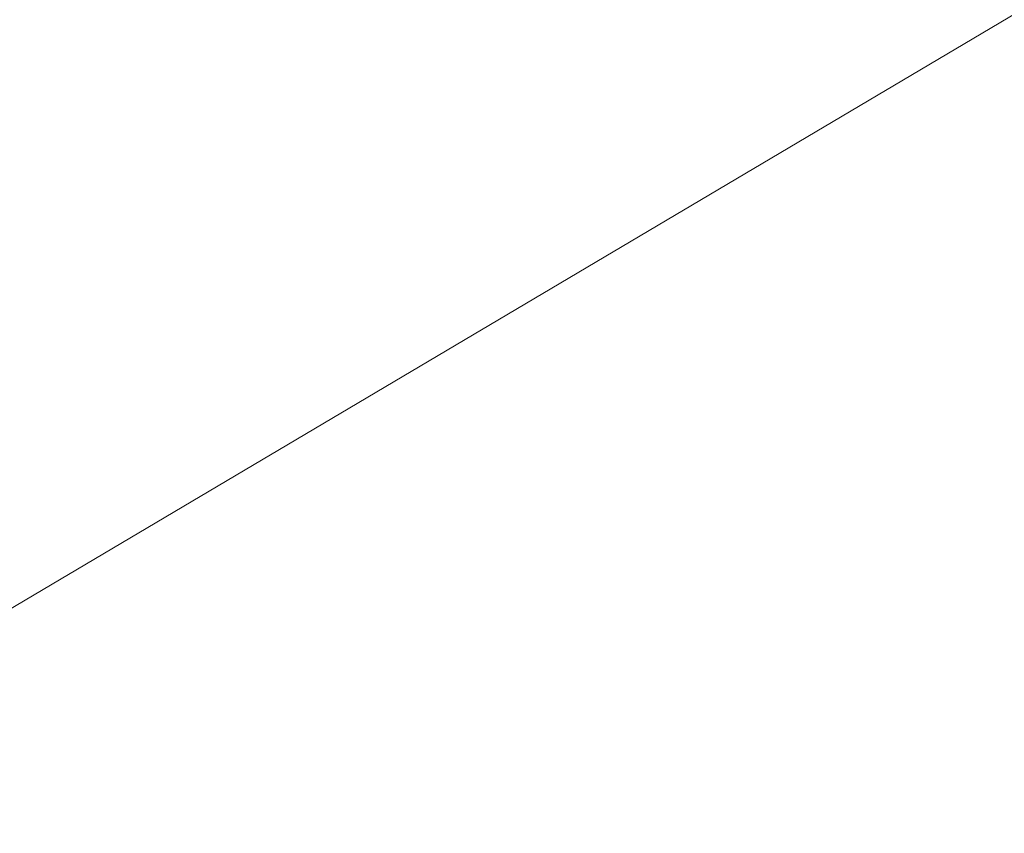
# Model space of a CAD drawing. Header units: millimetres. Extents: x -36631 to 27388, y -24993 to 6945.
# Tile 189 of 256: x 6192 to 7300, y -14839 to -13924. Entities that reach past the tile are written whole.
import ezdxf

# ---------------------------------------------------------------- set-up
doc = ezdxf.new("R2010")
doc.units = ezdxf.units.MM
doc.header["$MEASUREMENT"] = 0
doc.linetypes.add('Wipeout_Contour', pattern=[1000, 0, -1000])
doc.layers.add('14_PAV_Paviment existent', color=7, linetype='Continuous')
doc.layers.add('Nuevo_08_E_Envans secs', color=7, linetype='Continuous')
doc.layers.add('14_PAV_Paviment existent_Pluma_Nº__89', color=7, linetype='Continuous', lineweight=5)

# ---------------------------------------------------------------- blocks, each defined once
blk = doc.blocks.new('Elem Sección_167_1')
at = {"color": 254, "linetype": 'Wipeout_Contour', "lineweight": 0, "ltscale": 61046.959773}
blk.add_wipeout([(7362.5, -13134.9), (4637.2, -14748.8), (4641, -14753), (7366.2, -13139.1)], dxfattribs=at).dxf.layer = 'Nuevo_08_E_Envans secs'
at = {"color": 254, "linetype": 'Wipeout_Contour', "lineweight": 0, "ltscale": 60599.912219}
blk.add_wipeout([(7203.1, -13106.4), (7195, -13097.3), (4581.3, -14645.1), (4589.5, -14654.2)], dxfattribs=at).dxf.layer = 'Nuevo_08_E_Envans secs'
at = {"color": 254, "linetype": 'Wipeout_Contour', "lineweight": 0, "ltscale": 60645.82576}
blk.add_wipeout([(4589.5, -14654.2), (4597.6, -14663.3), (7211.3, -13115.5), (7203.1, -13106.4)], dxfattribs=at).dxf.layer = 'Nuevo_08_E_Envans secs'
at = {"color": 254, "linetype": 'Wipeout_Contour', "lineweight": 0, "ltscale": 60946.189975}
blk.add_wipeout([(4617.2, -14726.4), (4625.3, -14735.5), (7350.6, -13121.6), (7342.5, -13112.5)], dxfattribs=at).dxf.layer = 'Nuevo_08_E_Envans secs'
at = {"color": 254, "linetype": 'Wipeout_Contour', "lineweight": 0, "ltscale": 60992.153034}
blk.add_wipeout([(4625.3, -14735.5), (4633.5, -14744.6), (7358.7, -13130.7), (7350.6, -13121.6)], dxfattribs=at).dxf.layer = 'Nuevo_08_E_Envans secs'
at = {"color": 254, "linetype": 'Wipeout_Contour', "lineweight": 0, "ltscale": 60536.882626}
blk.add_wipeout([(7182.4, -13092), (4590.2, -14627.1), (4593.9, -14631.3), (7186.1, -13096.2)], dxfattribs=at).dxf.layer = 'Nuevo_08_E_Envans secs'
blk = doc.blocks.new('Elem Sección_389_1')
at = {"layer": '14_PAV_Paviment existent_Pluma_Nº__89', "color": 7, "linetype": 'Continuous', "lineweight": 5}
blk.add_line((11031.9, -11714), (-438.6, -18506.9), dxfattribs=at)

msp = doc.modelspace()

# ---------------------------------------------------------------- block references
at = {"layer": 'Nuevo_08_E_Envans secs', "lineweight": 0}
msp.add_blockref('Elem Sección_167_1', (0, 0), dxfattribs=at)

# ---------------------------------------------------------------- next in the draw order: block references
at = {"layer": '14_PAV_Paviment existent', "lineweight": 0}
msp.add_blockref('Elem Sección_389_1', (0, 0), dxfattribs=at)

doc.saveas('drawing.dxf')
